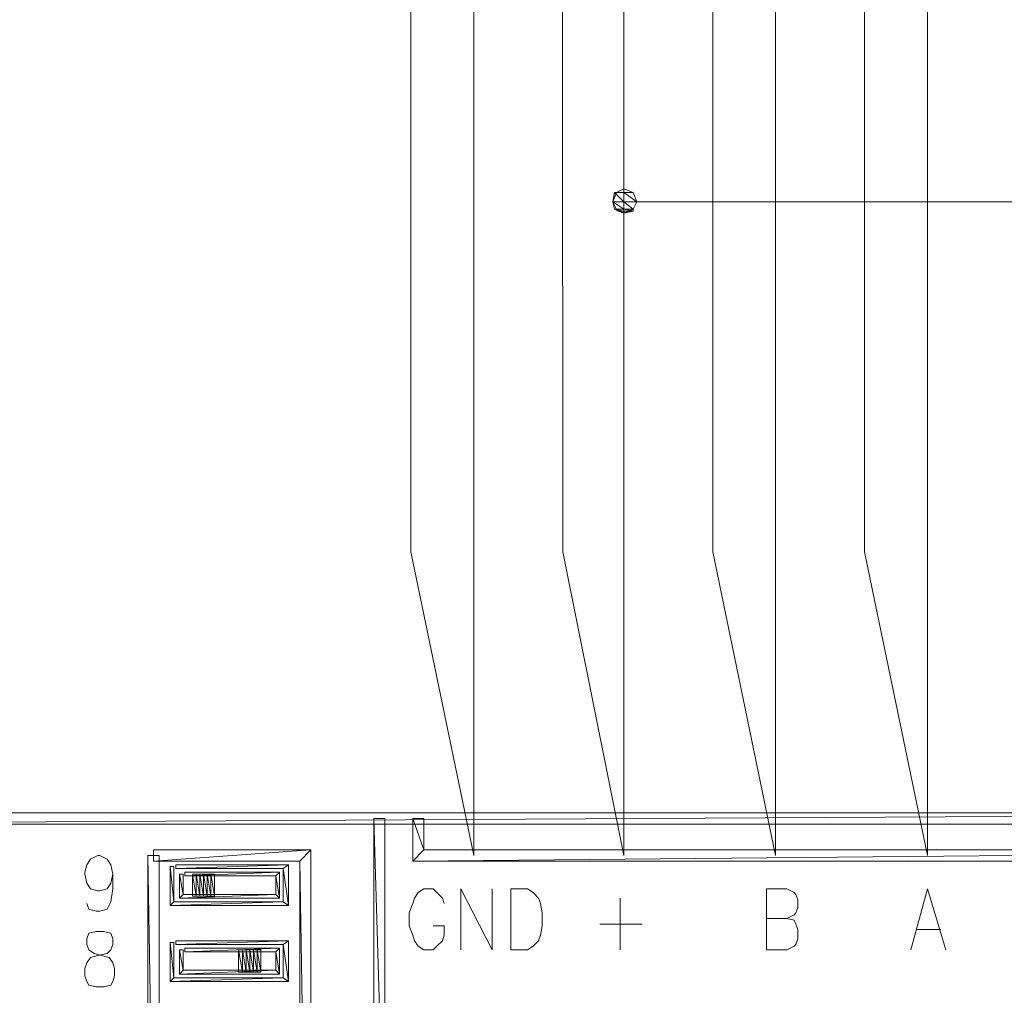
# Model space of a CAD drawing. Header units: millimetres. Extents: x 22250 to 51280, y -5012 to 7692.
# Tile 165 of 183: x 50683 to 50720, y 2811 to 2847. Entities that reach past the tile are written whole.
import ezdxf

# ---------------------------------------------------------------- set-up
doc = ezdxf.new("R2010")
doc.units = ezdxf.units.MM
doc.layers.add('Warstwa 1', color=253, linetype='Continuous', lineweight=5)

msp = doc.modelspace()

# ---------------------------------------------------------------- linework, layer by layer
at = {"layer": 'Warstwa 1', "color": 5, "lineweight": 9}
for points in [[(50714.648, 2827.692), (50714.648, 2827.692), (50714.648, 2958.499), (50714.648, 2958.499)], [(50716.986, 2816.413), (50716.986, 2816.413), (50716.986, 2958.155), (50716.986, 2958.155)], [(50716.986, 2816.413), (50716.986, 2816.413), (50714.648, 2827.692), (50714.648, 2827.692)]]:
    msp.add_open_spline(points, degree=3, dxfattribs=at)
at = {"layer": 'Warstwa 1', "lineweight": 9}
for points in [[(50709.008, 2827.692), (50709.008, 2827.692), (50709.008, 2952.24), (50709.008, 2952.24)], [(50711.347, 2816.413), (50711.347, 2816.413), (50711.347, 2951.896), (50711.347, 2951.896)], [(50700.137, 2816.413), (50700.137, 2816.413), (50700.137, 2939.517), (50700.137, 2939.517)], [(50700.137, 2816.413), (50700.137, 2816.413), (50697.798, 2827.692), (50697.798, 2827.692)], [(50711.347, 2816.413), (50711.347, 2816.413), (50709.008, 2827.692), (50709.008, 2827.692)], [(50705.57, 2814.831), (50705.57, 2814.831), (50705.57, 2812.906), (50705.57, 2812.906)], [(50704.813, 2813.869), (50704.813, 2813.869), (50706.395, 2813.869), (50706.395, 2813.869)], [(50716.573, 2813.662), (50716.573, 2813.662), (50717.467, 2813.662), (50717.467, 2813.662)]]:
    msp.add_open_spline(points, degree=3, dxfattribs=at)
at = {"layer": 'Warstwa 1', "color": 1, "lineweight": 9}
for points, knots in [([(50679.367, 2946.257), (50679.367, 2946.257), (50703.369, 2946.257), (50703.369, 2946.257), (50703.369, 2946.257), (50703.369, 2946.257), (50703.438, 2827.692), (50703.438, 2827.692)], [0, 0, 0, 0, 0.5, 0.5, 0.5, 0.5, 1, 1, 1, 1]), ([(50706.189, 2840.69), (50706.189, 2840.69), (50706.051, 2841.034), (50706.051, 2841.034), (50706.051, 2841.034), (50706.051, 2841.034), (50705.707, 2841.171), (50705.707, 2841.171), (50705.707, 2841.171), (50705.707, 2841.171), (50705.432, 2841.034), (50705.432, 2841.034), (50705.432, 2841.034), (50705.432, 2841.034), (50705.295, 2840.69), (50705.295, 2840.69), (50705.295, 2840.69), (50705.295, 2840.69), (50705.432, 2840.415), (50705.432, 2840.415), (50705.432, 2840.415), (50705.432, 2840.415), (50705.707, 2840.277), (50705.707, 2840.277), (50705.707, 2840.277), (50705.707, 2840.277), (50706.051, 2840.415), (50706.051, 2840.415), (50706.051, 2840.415), (50706.051, 2840.415), (50706.189, 2840.69), (50706.189, 2840.69)], [0, 0, 0, 0, 0.125, 0.125, 0.125, 0.125, 0.25, 0.25, 0.25, 0.25, 0.375, 0.375, 0.375, 0.375, 0.5, 0.5, 0.5, 0.5, 0.625, 0.625, 0.625, 0.625, 0.75, 0.75, 0.75, 0.75, 0.875, 0.875, 0.875, 0.875, 1, 1, 1, 1])]:
    msp.add_open_spline(points, degree=3, knots=knots, dxfattribs=at)
for points in [[(50705.707, 2816.413), (50705.707, 2816.413), (50705.707, 2945.982), (50705.707, 2945.982)], [(50705.707, 2840.69), (50705.707, 2840.69), (50830.668, 2840.69), (50830.668, 2840.69)], [(50705.707, 2816.413), (50705.707, 2816.413), (50703.438, 2827.692), (50703.438, 2827.692)]]:
    msp.add_open_spline(points, degree=3, dxfattribs=at)
at = {"layer": 'Warstwa 1', "lineweight": 9}
for points, knots in [([(50697.798, 2827.692), (50697.798, 2827.692), (50697.798, 2939.861), (50697.798, 2939.861), (50697.798, 2939.861), (50697.798, 2939.861), (50673.659, 2939.861), (50673.659, 2939.861)], [0, 0, 0, 0, 0.5, 0.5, 0.5, 0.5, 1, 1, 1, 1]), ([(50686.726, 2815.725), (50686.726, 2815.725), (50686.657, 2815.381), (50686.657, 2815.381), (50686.657, 2815.381), (50686.657, 2815.381), (50686.519, 2815.175), (50686.519, 2815.175), (50686.519, 2815.175), (50686.519, 2815.175), (50686.244, 2815.106), (50686.244, 2815.106), (50686.244, 2815.106), (50686.244, 2815.106), (50686.176, 2815.106), (50686.176, 2815.106), (50686.176, 2815.106), (50686.176, 2815.106), (50685.9, 2815.175), (50685.9, 2815.175), (50685.9, 2815.175), (50685.9, 2815.175), (50685.763, 2815.381), (50685.763, 2815.381), (50685.763, 2815.381), (50685.763, 2815.381), (50685.694, 2815.725), (50685.694, 2815.725), (50685.694, 2815.725), (50685.694, 2815.725), (50685.694, 2815.794), (50685.694, 2815.794), (50685.694, 2815.794), (50685.694, 2815.794), (50685.763, 2816.069), (50685.763, 2816.069), (50685.763, 2816.069), (50685.763, 2816.069), (50685.9, 2816.275), (50685.9, 2816.275), (50685.9, 2816.275), (50685.9, 2816.275), (50686.176, 2816.413), (50686.176, 2816.413), (50686.176, 2816.413), (50686.176, 2816.413), (50686.244, 2816.413), (50686.244, 2816.413), (50686.244, 2816.413), (50686.244, 2816.413), (50686.519, 2816.275), (50686.519, 2816.275), (50686.519, 2816.275), (50686.519, 2816.275), (50686.657, 2816.069), (50686.657, 2816.069), (50686.657, 2816.069), (50686.657, 2816.069), (50686.726, 2815.725), (50686.726, 2815.725), (50686.726, 2815.725), (50686.726, 2815.725), (50686.726, 2815.175), (50686.726, 2815.175), (50686.726, 2815.175), (50686.726, 2815.175), (50686.657, 2814.694), (50686.657, 2814.694), (50686.657, 2814.694), (50686.657, 2814.694), (50686.519, 2814.419), (50686.519, 2814.419), (50686.519, 2814.419), (50686.519, 2814.419), (50686.244, 2814.35), (50686.244, 2814.35), (50686.244, 2814.35), (50686.244, 2814.35), (50686.107, 2814.35), (50686.107, 2814.35), (50686.107, 2814.35), (50686.107, 2814.35), (50685.832, 2814.419), (50685.832, 2814.419), (50685.832, 2814.419), (50685.832, 2814.419), (50685.763, 2814.625), (50685.763, 2814.625)], [0, 0, 0, 0, 0.045455, 0.045455, 0.045455, 0.045455, 0.090909, 0.090909, 0.090909, 0.090909, 0.136364, 0.136364, 0.136364, 0.136364, 0.181818, 0.181818, 0.181818, 0.181818, 0.227273, 0.227273, 0.227273, 0.227273, 0.272727, 0.272727, 0.272727, 0.272727, 0.318182, 0.318182, 0.318182, 0.318182, 0.363636, 0.363636, 0.363636, 0.363636, 0.409091, 0.409091, 0.409091, 0.409091, 0.454545, 0.454545, 0.454545, 0.454545, 0.5, 0.5, 0.5, 0.5, 0.545455, 0.545455, 0.545455, 0.545455, 0.590909, 0.590909, 0.590909, 0.590909, 0.636364, 0.636364, 0.636364, 0.636364, 0.681818, 0.681818, 0.681818, 0.681818, 0.727273, 0.727273, 0.727273, 0.727273, 0.772727, 0.772727, 0.772727, 0.772727, 0.818182, 0.818182, 0.818182, 0.818182, 0.863636, 0.863636, 0.863636, 0.863636, 0.909091, 0.909091, 0.909091, 0.909091, 0.954545, 0.954545, 0.954545, 0.954545, 1, 1, 1, 1]), ([(50699.036, 2814.625), (50699.036, 2814.625), (50698.968, 2814.831), (50698.968, 2814.831), (50698.968, 2814.831), (50698.968, 2814.831), (50698.761, 2815.038), (50698.761, 2815.038), (50698.761, 2815.038), (50698.761, 2815.038), (50698.624, 2815.175), (50698.624, 2815.175), (50698.624, 2815.175), (50698.624, 2815.175), (50698.28, 2815.175), (50698.28, 2815.175), (50698.28, 2815.175), (50698.28, 2815.175), (50698.073, 2815.038), (50698.073, 2815.038), (50698.073, 2815.038), (50698.073, 2815.038), (50697.936, 2814.831), (50697.936, 2814.831), (50697.936, 2814.831), (50697.936, 2814.831), (50697.867, 2814.625), (50697.867, 2814.625), (50697.867, 2814.625), (50697.867, 2814.625), (50697.73, 2814.281), (50697.73, 2814.281), (50697.73, 2814.281), (50697.73, 2814.281), (50697.73, 2813.8), (50697.73, 2813.8), (50697.73, 2813.8), (50697.73, 2813.8), (50697.867, 2813.456), (50697.867, 2813.456), (50697.867, 2813.456), (50697.867, 2813.456), (50697.936, 2813.25), (50697.936, 2813.25), (50697.936, 2813.25), (50697.936, 2813.25), (50698.073, 2813.043), (50698.073, 2813.043), (50698.073, 2813.043), (50698.073, 2813.043), (50698.28, 2812.906), (50698.28, 2812.906), (50698.28, 2812.906), (50698.28, 2812.906), (50698.624, 2812.906), (50698.624, 2812.906), (50698.624, 2812.906), (50698.624, 2812.906), (50698.761, 2813.043), (50698.761, 2813.043), (50698.761, 2813.043), (50698.761, 2813.043), (50698.968, 2813.25), (50698.968, 2813.25), (50698.968, 2813.25), (50698.968, 2813.25), (50699.036, 2813.456), (50699.036, 2813.456), (50699.036, 2813.456), (50699.036, 2813.456), (50699.036, 2813.8), (50699.036, 2813.8), (50699.036, 2813.8), (50699.036, 2813.8), (50698.624, 2813.8), (50698.624, 2813.8)], [0, 0, 0, 0, 0.052632, 0.052632, 0.052632, 0.052632, 0.105263, 0.105263, 0.105263, 0.105263, 0.157895, 0.157895, 0.157895, 0.157895, 0.210526, 0.210526, 0.210526, 0.210526, 0.263158, 0.263158, 0.263158, 0.263158, 0.315789, 0.315789, 0.315789, 0.315789, 0.368421, 0.368421, 0.368421, 0.368421, 0.421053, 0.421053, 0.421053, 0.421053, 0.473684, 0.473684, 0.473684, 0.473684, 0.526316, 0.526316, 0.526316, 0.526316, 0.578947, 0.578947, 0.578947, 0.578947, 0.631579, 0.631579, 0.631579, 0.631579, 0.684211, 0.684211, 0.684211, 0.684211, 0.736842, 0.736842, 0.736842, 0.736842, 0.789474, 0.789474, 0.789474, 0.789474, 0.842105, 0.842105, 0.842105, 0.842105, 0.894737, 0.894737, 0.894737, 0.894737, 0.947368, 0.947368, 0.947368, 0.947368, 1, 1, 1, 1]), ([(50699.655, 2812.906), (50699.655, 2812.906), (50699.655, 2815.175), (50699.655, 2815.175), (50699.655, 2815.175), (50699.655, 2815.175), (50700.824, 2812.906), (50700.824, 2812.906), (50700.824, 2812.906), (50700.824, 2812.906), (50700.824, 2815.175), (50700.824, 2815.175)], [0, 0, 0, 0, 0.333333, 0.333333, 0.333333, 0.333333, 0.666667, 0.666667, 0.666667, 0.666667, 1, 1, 1, 1]), ([(50701.512, 2812.906), (50701.512, 2812.906), (50701.512, 2815.175), (50701.512, 2815.175), (50701.512, 2815.175), (50701.512, 2815.175), (50702.131, 2815.175), (50702.131, 2815.175), (50702.131, 2815.175), (50702.131, 2815.175), (50702.337, 2815.038), (50702.337, 2815.038), (50702.337, 2815.038), (50702.337, 2815.038), (50702.544, 2814.831), (50702.544, 2814.831), (50702.544, 2814.831), (50702.544, 2814.831), (50702.612, 2814.625), (50702.612, 2814.625), (50702.612, 2814.625), (50702.612, 2814.625), (50702.681, 2814.281), (50702.681, 2814.281), (50702.681, 2814.281), (50702.681, 2814.281), (50702.681, 2813.8), (50702.681, 2813.8), (50702.681, 2813.8), (50702.681, 2813.8), (50702.612, 2813.456), (50702.612, 2813.456), (50702.612, 2813.456), (50702.612, 2813.456), (50702.544, 2813.25), (50702.544, 2813.25), (50702.544, 2813.25), (50702.544, 2813.25), (50702.337, 2813.043), (50702.337, 2813.043), (50702.337, 2813.043), (50702.337, 2813.043), (50702.131, 2812.906), (50702.131, 2812.906), (50702.131, 2812.906), (50702.131, 2812.906), (50701.512, 2812.906), (50701.512, 2812.906)], [0, 0, 0, 0, 0.083333, 0.083333, 0.083333, 0.083333, 0.166667, 0.166667, 0.166667, 0.166667, 0.25, 0.25, 0.25, 0.25, 0.333333, 0.333333, 0.333333, 0.333333, 0.416667, 0.416667, 0.416667, 0.416667, 0.5, 0.5, 0.5, 0.5, 0.583333, 0.583333, 0.583333, 0.583333, 0.666667, 0.666667, 0.666667, 0.666667, 0.75, 0.75, 0.75, 0.75, 0.833333, 0.833333, 0.833333, 0.833333, 0.916667, 0.916667, 0.916667, 0.916667, 1, 1, 1, 1]), ([(50711.003, 2812.906), (50711.003, 2812.906), (50711.003, 2815.175), (50711.003, 2815.175), (50711.003, 2815.175), (50711.003, 2815.175), (50711.759, 2815.175), (50711.759, 2815.175), (50711.759, 2815.175), (50711.759, 2815.175), (50712.034, 2815.038), (50712.034, 2815.038), (50712.034, 2815.038), (50712.034, 2815.038), (50712.103, 2814.969), (50712.103, 2814.969), (50712.103, 2814.969), (50712.103, 2814.969), (50712.172, 2814.763), (50712.172, 2814.763), (50712.172, 2814.763), (50712.172, 2814.763), (50712.172, 2814.487), (50712.172, 2814.487), (50712.172, 2814.487), (50712.172, 2814.487), (50712.103, 2814.281), (50712.103, 2814.281), (50712.103, 2814.281), (50712.103, 2814.281), (50712.034, 2814.212), (50712.034, 2814.212), (50712.034, 2814.212), (50712.034, 2814.212), (50711.759, 2814.075), (50711.759, 2814.075), (50711.759, 2814.075), (50711.759, 2814.075), (50711.003, 2814.075), (50711.003, 2814.075)], [0, 0, 0, 0, 0.1, 0.1, 0.1, 0.1, 0.2, 0.2, 0.2, 0.2, 0.3, 0.3, 0.3, 0.3, 0.4, 0.4, 0.4, 0.4, 0.5, 0.5, 0.5, 0.5, 0.6, 0.6, 0.6, 0.6, 0.7, 0.7, 0.7, 0.7, 0.8, 0.8, 0.8, 0.8, 0.9, 0.9, 0.9, 0.9, 1, 1, 1, 1]), ([(50716.367, 2812.906), (50716.367, 2812.906), (50716.986, 2815.175), (50716.986, 2815.175), (50716.986, 2815.175), (50716.986, 2815.175), (50717.674, 2812.906), (50717.674, 2812.906)], [0, 0, 0, 0, 0.5, 0.5, 0.5, 0.5, 1, 1, 1, 1]), ([(50711.759, 2814.075), (50711.759, 2814.075), (50712.034, 2814.006), (50712.034, 2814.006), (50712.034, 2814.006), (50712.034, 2814.006), (50712.103, 2813.869), (50712.103, 2813.869), (50712.103, 2813.869), (50712.103, 2813.869), (50712.172, 2813.662), (50712.172, 2813.662), (50712.172, 2813.662), (50712.172, 2813.662), (50712.172, 2813.318), (50712.172, 2813.318), (50712.172, 2813.318), (50712.172, 2813.318), (50712.103, 2813.112), (50712.103, 2813.112), (50712.103, 2813.112), (50712.103, 2813.112), (50712.034, 2813.043), (50712.034, 2813.043), (50712.034, 2813.043), (50712.034, 2813.043), (50711.759, 2812.906), (50711.759, 2812.906), (50711.759, 2812.906), (50711.759, 2812.906), (50711.003, 2812.906), (50711.003, 2812.906)], [0, 0, 0, 0, 0.125, 0.125, 0.125, 0.125, 0.25, 0.25, 0.25, 0.25, 0.375, 0.375, 0.375, 0.375, 0.5, 0.5, 0.5, 0.5, 0.625, 0.625, 0.625, 0.625, 0.75, 0.75, 0.75, 0.75, 0.875, 0.875, 0.875, 0.875, 1, 1, 1, 1]), ([(50686.107, 2813.593), (50686.107, 2813.593), (50685.832, 2813.525), (50685.832, 2813.525), (50685.832, 2813.525), (50685.832, 2813.525), (50685.763, 2813.318), (50685.763, 2813.318), (50685.763, 2813.318), (50685.763, 2813.318), (50685.763, 2813.112), (50685.763, 2813.112), (50685.763, 2813.112), (50685.763, 2813.112), (50685.832, 2812.906), (50685.832, 2812.906), (50685.832, 2812.906), (50685.832, 2812.906), (50686.038, 2812.768), (50686.038, 2812.768), (50686.038, 2812.768), (50686.038, 2812.768), (50686.313, 2812.699), (50686.313, 2812.699), (50686.313, 2812.699), (50686.313, 2812.699), (50686.588, 2812.631), (50686.588, 2812.631), (50686.588, 2812.631), (50686.588, 2812.631), (50686.726, 2812.424), (50686.726, 2812.424), (50686.726, 2812.424), (50686.726, 2812.424), (50686.795, 2812.218), (50686.795, 2812.218), (50686.795, 2812.218), (50686.795, 2812.218), (50686.795, 2811.943), (50686.795, 2811.943), (50686.795, 2811.943), (50686.795, 2811.943), (50686.726, 2811.736), (50686.726, 2811.736), (50686.726, 2811.736), (50686.726, 2811.736), (50686.657, 2811.599), (50686.657, 2811.599), (50686.657, 2811.599), (50686.657, 2811.599), (50686.382, 2811.53), (50686.382, 2811.53), (50686.382, 2811.53), (50686.382, 2811.53), (50686.107, 2811.53), (50686.107, 2811.53), (50686.107, 2811.53), (50686.107, 2811.53), (50685.832, 2811.599), (50685.832, 2811.599), (50685.832, 2811.599), (50685.832, 2811.599), (50685.763, 2811.736), (50685.763, 2811.736), (50685.763, 2811.736), (50685.763, 2811.736), (50685.694, 2811.943), (50685.694, 2811.943), (50685.694, 2811.943), (50685.694, 2811.943), (50685.694, 2812.218), (50685.694, 2812.218), (50685.694, 2812.218), (50685.694, 2812.218), (50685.763, 2812.424), (50685.763, 2812.424), (50685.763, 2812.424), (50685.763, 2812.424), (50685.9, 2812.631), (50685.9, 2812.631), (50685.9, 2812.631), (50685.9, 2812.631), (50686.176, 2812.699), (50686.176, 2812.699), (50686.176, 2812.699), (50686.176, 2812.699), (50686.519, 2812.768), (50686.519, 2812.768), (50686.519, 2812.768), (50686.519, 2812.768), (50686.657, 2812.906), (50686.657, 2812.906), (50686.657, 2812.906), (50686.657, 2812.906), (50686.726, 2813.112), (50686.726, 2813.112), (50686.726, 2813.112), (50686.726, 2813.112), (50686.726, 2813.318), (50686.726, 2813.318), (50686.726, 2813.318), (50686.726, 2813.318), (50686.657, 2813.525), (50686.657, 2813.525), (50686.657, 2813.525), (50686.657, 2813.525), (50686.382, 2813.593), (50686.382, 2813.593), (50686.382, 2813.593), (50686.382, 2813.593), (50686.107, 2813.593), (50686.107, 2813.593)], [0, 0, 0, 0, 0.035714, 0.035714, 0.035714, 0.035714, 0.071429, 0.071429, 0.071429, 0.071429, 0.107143, 0.107143, 0.107143, 0.107143, 0.142857, 0.142857, 0.142857, 0.142857, 0.178571, 0.178571, 0.178571, 0.178571, 0.214286, 0.214286, 0.214286, 0.214286, 0.25, 0.25, 0.25, 0.25, 0.285714, 0.285714, 0.285714, 0.285714, 0.321429, 0.321429, 0.321429, 0.321429, 0.357143, 0.357143, 0.357143, 0.357143, 0.392857, 0.392857, 0.392857, 0.392857, 0.428571, 0.428571, 0.428571, 0.428571, 0.464286, 0.464286, 0.464286, 0.464286, 0.5, 0.5, 0.5, 0.5, 0.535714, 0.535714, 0.535714, 0.535714, 0.571429, 0.571429, 0.571429, 0.571429, 0.607143, 0.607143, 0.607143, 0.607143, 0.642857, 0.642857, 0.642857, 0.642857, 0.678571, 0.678571, 0.678571, 0.678571, 0.714286, 0.714286, 0.714286, 0.714286, 0.75, 0.75, 0.75, 0.75, 0.785714, 0.785714, 0.785714, 0.785714, 0.821429, 0.821429, 0.821429, 0.821429, 0.857143, 0.857143, 0.857143, 0.857143, 0.892857, 0.892857, 0.892857, 0.892857, 0.928571, 0.928571, 0.928571, 0.928571, 0.964286, 0.964286, 0.964286, 0.964286, 1, 1, 1, 1])]:
    msp.add_open_spline(points, degree=3, knots=knots, dxfattribs=at)
at = {"layer": 'Warstwa 1', "color": 1}
for points, knots in [([(50705.363, 2841.034), (50705.363, 2841.034), (50705.295, 2840.69), (50705.295, 2840.69), (50705.295, 2840.69), (50705.295, 2840.69), (50705.707, 2840.69), (50705.707, 2840.69), (50705.707, 2840.69), (50705.707, 2840.69), (50705.363, 2841.034), (50705.363, 2841.034)], [0, 0, 0, 0, 0.333333, 0.333333, 0.333333, 0.333333, 0.666667, 0.666667, 0.666667, 0.666667, 1, 1, 1, 1]), ([(50705.432, 2841.034), (50705.432, 2841.034), (50705.363, 2841.034), (50705.363, 2841.034), (50705.363, 2841.034), (50705.363, 2841.034), (50705.707, 2841.034), (50705.707, 2841.034), (50705.707, 2841.034), (50705.707, 2841.034), (50705.432, 2841.034), (50705.432, 2841.034)], [0, 0, 0, 0, 0.333333, 0.333333, 0.333333, 0.333333, 0.666667, 0.666667, 0.666667, 0.666667, 1, 1, 1, 1]), ([(50705.363, 2841.034), (50705.363, 2841.034), (50705.707, 2841.034), (50705.707, 2841.034), (50705.707, 2841.034), (50705.707, 2841.034), (50705.707, 2840.69), (50705.707, 2840.69), (50705.707, 2840.69), (50705.707, 2840.69), (50705.363, 2841.034), (50705.363, 2841.034)], [0, 0, 0, 0, 0.333333, 0.333333, 0.333333, 0.333333, 0.666667, 0.666667, 0.666667, 0.666667, 1, 1, 1, 1]), ([(50705.707, 2841.171), (50705.707, 2841.171), (50705.432, 2841.034), (50705.432, 2841.034), (50705.432, 2841.034), (50705.432, 2841.034), (50705.707, 2841.034), (50705.707, 2841.034), (50705.707, 2841.034), (50705.707, 2841.034), (50705.707, 2841.171), (50705.707, 2841.171)], [0, 0, 0, 0, 0.333333, 0.333333, 0.333333, 0.333333, 0.666667, 0.666667, 0.666667, 0.666667, 1, 1, 1, 1]), ([(50705.432, 2841.034), (50705.432, 2841.034), (50705.707, 2841.034), (50705.707, 2841.034), (50705.707, 2841.034), (50705.707, 2841.034), (50705.432, 2841.034), (50705.432, 2841.034)], [0, 0, 0, 0, 0.5, 0.5, 0.5, 0.5, 1, 1, 1, 1]), ([(50705.707, 2841.171), (50705.707, 2841.171), (50705.707, 2841.034), (50705.707, 2841.034), (50705.707, 2841.034), (50705.707, 2841.034), (50706.051, 2841.034), (50706.051, 2841.034), (50706.051, 2841.034), (50706.051, 2841.034), (50705.707, 2841.171), (50705.707, 2841.171)], [0, 0, 0, 0, 0.333333, 0.333333, 0.333333, 0.333333, 0.666667, 0.666667, 0.666667, 0.666667, 1, 1, 1, 1]), ([(50705.707, 2841.034), (50705.707, 2841.034), (50706.051, 2841.034), (50706.051, 2841.034), (50706.051, 2841.034), (50706.051, 2841.034), (50705.707, 2841.034), (50705.707, 2841.034)], [0, 0, 0, 0, 0.5, 0.5, 0.5, 0.5, 1, 1, 1, 1]), ([(50705.707, 2841.034), (50705.707, 2841.034), (50706.051, 2841.034), (50706.051, 2841.034), (50706.051, 2841.034), (50706.051, 2841.034), (50705.707, 2841.034), (50705.707, 2841.034)], [0, 0, 0, 0, 0.5, 0.5, 0.5, 0.5, 1, 1, 1, 1]), ([(50705.707, 2841.034), (50705.707, 2841.034), (50705.707, 2840.69), (50705.707, 2840.69), (50705.707, 2840.69), (50705.707, 2840.69), (50706.189, 2840.69), (50706.189, 2840.69), (50706.189, 2840.69), (50706.189, 2840.69), (50705.707, 2841.034), (50705.707, 2841.034)], [0, 0, 0, 0, 0.333333, 0.333333, 0.333333, 0.333333, 0.666667, 0.666667, 0.666667, 0.666667, 1, 1, 1, 1]), ([(50705.707, 2841.034), (50705.707, 2841.034), (50706.051, 2841.034), (50706.051, 2841.034), (50706.051, 2841.034), (50706.051, 2841.034), (50706.189, 2840.69), (50706.189, 2840.69), (50706.189, 2840.69), (50706.189, 2840.69), (50705.707, 2841.034), (50705.707, 2841.034)], [0, 0, 0, 0, 0.333333, 0.333333, 0.333333, 0.333333, 0.666667, 0.666667, 0.666667, 0.666667, 1, 1, 1, 1]), ([(50705.295, 2840.69), (50705.295, 2840.69), (50705.707, 2840.69), (50705.707, 2840.69), (50705.707, 2840.69), (50705.707, 2840.69), (50705.295, 2840.69), (50705.295, 2840.69)], [0, 0, 0, 0, 0.5, 0.5, 0.5, 0.5, 1, 1, 1, 1]), ([(50705.295, 2840.69), (50705.295, 2840.69), (50705.707, 2840.69), (50705.707, 2840.69), (50705.707, 2840.69), (50705.707, 2840.69), (50705.295, 2840.69), (50705.295, 2840.69)], [0, 0, 0, 0, 0.5, 0.5, 0.5, 0.5, 1, 1, 1, 1]), ([(50705.295, 2840.69), (50705.295, 2840.69), (50705.707, 2840.69), (50705.707, 2840.69), (50705.707, 2840.69), (50705.707, 2840.69), (50705.295, 2840.69), (50705.295, 2840.69)], [0, 0, 0, 0, 0.5, 0.5, 0.5, 0.5, 1, 1, 1, 1]), ([(50705.295, 2840.69), (50705.295, 2840.69), (50705.707, 2840.69), (50705.707, 2840.69), (50705.707, 2840.69), (50705.707, 2840.69), (50705.295, 2840.69), (50705.295, 2840.69)], [0, 0, 0, 0, 0.5, 0.5, 0.5, 0.5, 1, 1, 1, 1]), ([(50705.295, 2840.69), (50705.295, 2840.69), (50705.363, 2840.415), (50705.363, 2840.415), (50705.363, 2840.415), (50705.363, 2840.415), (50705.707, 2840.415), (50705.707, 2840.415), (50705.707, 2840.415), (50705.707, 2840.415), (50705.295, 2840.69), (50705.295, 2840.69)], [0, 0, 0, 0, 0.333333, 0.333333, 0.333333, 0.333333, 0.666667, 0.666667, 0.666667, 0.666667, 1, 1, 1, 1]), ([(50705.295, 2840.69), (50705.295, 2840.69), (50705.707, 2840.69), (50705.707, 2840.69), (50705.707, 2840.69), (50705.707, 2840.69), (50705.707, 2840.415), (50705.707, 2840.415), (50705.707, 2840.415), (50705.707, 2840.415), (50705.295, 2840.69), (50705.295, 2840.69)], [0, 0, 0, 0, 0.333333, 0.333333, 0.333333, 0.333333, 0.666667, 0.666667, 0.666667, 0.666667, 1, 1, 1, 1]), ([(50705.707, 2840.69), (50705.707, 2840.69), (50706.189, 2840.69), (50706.189, 2840.69), (50706.189, 2840.69), (50706.189, 2840.69), (50705.707, 2840.69), (50705.707, 2840.69)], [0, 0, 0, 0, 0.5, 0.5, 0.5, 0.5, 1, 1, 1, 1]), ([(50705.707, 2840.69), (50705.707, 2840.69), (50706.189, 2840.69), (50706.189, 2840.69), (50706.189, 2840.69), (50706.189, 2840.69), (50705.707, 2840.69), (50705.707, 2840.69)], [0, 0, 0, 0, 0.5, 0.5, 0.5, 0.5, 1, 1, 1, 1]), ([(50705.707, 2840.69), (50705.707, 2840.69), (50706.189, 2840.69), (50706.189, 2840.69), (50706.189, 2840.69), (50706.189, 2840.69), (50705.707, 2840.69), (50705.707, 2840.69)], [0, 0, 0, 0, 0.5, 0.5, 0.5, 0.5, 1, 1, 1, 1]), ([(50705.707, 2840.69), (50705.707, 2840.69), (50706.189, 2840.69), (50706.189, 2840.69), (50706.189, 2840.69), (50706.189, 2840.69), (50705.707, 2840.69), (50705.707, 2840.69)], [0, 0, 0, 0, 0.5, 0.5, 0.5, 0.5, 1, 1, 1, 1]), ([(50705.707, 2840.69), (50705.707, 2840.69), (50706.189, 2840.69), (50706.189, 2840.69), (50706.189, 2840.69), (50706.189, 2840.69), (50705.707, 2840.69), (50705.707, 2840.69)], [0, 0, 0, 0, 0.5, 0.5, 0.5, 0.5, 1, 1, 1, 1]), ([(50705.707, 2840.69), (50705.707, 2840.69), (50706.189, 2840.69), (50706.189, 2840.69), (50706.189, 2840.69), (50706.189, 2840.69), (50705.707, 2840.69), (50705.707, 2840.69)], [0, 0, 0, 0, 0.5, 0.5, 0.5, 0.5, 1, 1, 1, 1]), ([(50705.707, 2840.69), (50705.707, 2840.69), (50705.707, 2840.415), (50705.707, 2840.415), (50705.707, 2840.415), (50705.707, 2840.415), (50706.051, 2840.415), (50706.051, 2840.415), (50706.051, 2840.415), (50706.051, 2840.415), (50705.707, 2840.69), (50705.707, 2840.69)], [0, 0, 0, 0, 0.333333, 0.333333, 0.333333, 0.333333, 0.666667, 0.666667, 0.666667, 0.666667, 1, 1, 1, 1]), ([(50705.707, 2840.69), (50705.707, 2840.69), (50706.189, 2840.69), (50706.189, 2840.69), (50706.189, 2840.69), (50706.189, 2840.69), (50706.051, 2840.415), (50706.051, 2840.415), (50706.051, 2840.415), (50706.051, 2840.415), (50705.707, 2840.69), (50705.707, 2840.69)], [0, 0, 0, 0, 0.333333, 0.333333, 0.333333, 0.333333, 0.666667, 0.666667, 0.666667, 0.666667, 1, 1, 1, 1]), ([(50705.363, 2840.415), (50705.363, 2840.415), (50705.501, 2840.346), (50705.501, 2840.346), (50705.501, 2840.346), (50705.501, 2840.346), (50705.707, 2840.346), (50705.707, 2840.346), (50705.707, 2840.346), (50705.707, 2840.346), (50705.363, 2840.415), (50705.363, 2840.415)], [0, 0, 0, 0, 0.333333, 0.333333, 0.333333, 0.333333, 0.666667, 0.666667, 0.666667, 0.666667, 1, 1, 1, 1]), ([(50705.363, 2840.415), (50705.363, 2840.415), (50705.707, 2840.415), (50705.707, 2840.415), (50705.707, 2840.415), (50705.707, 2840.415), (50705.707, 2840.346), (50705.707, 2840.346), (50705.707, 2840.346), (50705.707, 2840.346), (50705.363, 2840.415), (50705.363, 2840.415)], [0, 0, 0, 0, 0.333333, 0.333333, 0.333333, 0.333333, 0.666667, 0.666667, 0.666667, 0.666667, 1, 1, 1, 1]), ([(50705.501, 2840.346), (50705.501, 2840.346), (50705.707, 2840.346), (50705.707, 2840.346), (50705.707, 2840.346), (50705.707, 2840.346), (50705.707, 2840.277), (50705.707, 2840.277), (50705.707, 2840.277), (50705.707, 2840.277), (50705.501, 2840.346), (50705.501, 2840.346)], [0, 0, 0, 0, 0.333333, 0.333333, 0.333333, 0.333333, 0.666667, 0.666667, 0.666667, 0.666667, 1, 1, 1, 1]), ([(50705.707, 2840.415), (50705.707, 2840.415), (50705.707, 2840.346), (50705.707, 2840.346), (50705.707, 2840.346), (50705.707, 2840.346), (50706.051, 2840.346), (50706.051, 2840.346), (50706.051, 2840.346), (50706.051, 2840.346), (50705.707, 2840.415), (50705.707, 2840.415)], [0, 0, 0, 0, 0.333333, 0.333333, 0.333333, 0.333333, 0.666667, 0.666667, 0.666667, 0.666667, 1, 1, 1, 1]), ([(50705.707, 2840.415), (50705.707, 2840.415), (50706.051, 2840.415), (50706.051, 2840.415), (50706.051, 2840.415), (50706.051, 2840.415), (50706.051, 2840.346), (50706.051, 2840.346), (50706.051, 2840.346), (50706.051, 2840.346), (50705.707, 2840.415), (50705.707, 2840.415)], [0, 0, 0, 0, 0.333333, 0.333333, 0.333333, 0.333333, 0.666667, 0.666667, 0.666667, 0.666667, 1, 1, 1, 1]), ([(50705.707, 2840.346), (50705.707, 2840.346), (50706.051, 2840.346), (50706.051, 2840.346), (50706.051, 2840.346), (50706.051, 2840.346), (50705.707, 2840.277), (50705.707, 2840.277), (50705.707, 2840.277), (50705.707, 2840.277), (50705.707, 2840.346), (50705.707, 2840.346)], [0, 0, 0, 0, 0.333333, 0.333333, 0.333333, 0.333333, 0.666667, 0.666667, 0.666667, 0.666667, 1, 1, 1, 1])]:
    msp.add_open_spline(points, degree=3, knots=knots, dxfattribs=at)
at = {"layer": 'Warstwa 1'}
for points in [[(50744.152, 2817.582), (50744.152, 2817.582), (50744.358, 2817.995), (50744.358, 2817.995), (50744.358, 2817.995), (50744.358, 2817.995), (50668.638, 2817.582), (50668.638, 2817.582), (50668.638, 2817.582), (50668.638, 2817.582), (50744.152, 2817.582), (50744.152, 2817.582)], [(50744.358, 2817.995), (50744.358, 2817.995), (50668.638, 2817.582), (50668.638, 2817.582), (50668.638, 2817.582), (50668.638, 2817.582), (50668.638, 2817.995), (50668.638, 2817.995), (50668.638, 2817.995), (50668.638, 2817.995), (50744.358, 2817.995), (50744.358, 2817.995)], [(50696.423, 2803.621), (50696.423, 2803.621), (50696.835, 2804.034), (50696.835, 2804.034), (50696.835, 2804.034), (50696.835, 2804.034), (50696.423, 2817.789), (50696.423, 2817.789), (50696.423, 2817.789), (50696.423, 2817.789), (50696.423, 2803.621), (50696.423, 2803.621)], [(50696.835, 2804.034), (50696.835, 2804.034), (50696.423, 2817.789), (50696.423, 2817.789), (50696.423, 2817.789), (50696.423, 2817.789), (50696.835, 2817.789), (50696.835, 2817.789), (50696.835, 2817.789), (50696.835, 2817.789), (50696.835, 2804.034), (50696.835, 2804.034)], [(50698.28, 2817.789), (50698.28, 2817.789), (50697.867, 2817.789), (50697.867, 2817.789), (50697.867, 2817.789), (50697.867, 2817.789), (50698.28, 2816.619), (50698.28, 2816.619), (50698.28, 2816.619), (50698.28, 2816.619), (50698.28, 2817.789), (50698.28, 2817.789)], [(50697.867, 2817.789), (50697.867, 2817.789), (50698.28, 2816.619), (50698.28, 2816.619), (50698.28, 2816.619), (50698.28, 2816.619), (50697.867, 2816.207), (50697.867, 2816.207), (50697.867, 2816.207), (50697.867, 2816.207), (50697.867, 2817.789), (50697.867, 2817.789)], [(50688.033, 2791.036), (50688.033, 2791.036), (50688.445, 2791.448), (50688.445, 2791.448), (50688.445, 2791.448), (50688.445, 2791.448), (50688.033, 2816.413), (50688.033, 2816.413), (50688.033, 2816.413), (50688.033, 2816.413), (50688.033, 2791.036), (50688.033, 2791.036)], [(50688.445, 2791.448), (50688.445, 2791.448), (50688.033, 2816.413), (50688.033, 2816.413), (50688.033, 2816.413), (50688.033, 2816.413), (50688.445, 2816.413), (50688.445, 2816.413), (50688.445, 2816.413), (50688.445, 2816.413), (50688.445, 2791.448), (50688.445, 2791.448)], [(50688.239, 2816.619), (50688.239, 2816.619), (50688.239, 2816.207), (50688.239, 2816.207), (50688.239, 2816.207), (50688.239, 2816.207), (50694.085, 2816.619), (50694.085, 2816.619), (50694.085, 2816.619), (50694.085, 2816.619), (50688.239, 2816.619), (50688.239, 2816.619)], [(50688.239, 2816.207), (50688.239, 2816.207), (50694.085, 2816.619), (50694.085, 2816.619), (50694.085, 2816.619), (50694.085, 2816.619), (50693.672, 2816.207), (50693.672, 2816.207), (50693.672, 2816.207), (50693.672, 2816.207), (50688.239, 2816.207), (50688.239, 2816.207)], [(50694.085, 2816.619), (50694.085, 2816.619), (50693.672, 2816.207), (50693.672, 2816.207), (50693.672, 2816.207), (50693.672, 2816.207), (50694.085, 2791.036), (50694.085, 2791.036), (50694.085, 2791.036), (50694.085, 2791.036), (50694.085, 2816.619), (50694.085, 2816.619)], [(50698.28, 2816.619), (50698.28, 2816.619), (50697.867, 2816.207), (50697.867, 2816.207), (50697.867, 2816.207), (50697.867, 2816.207), (50742.57, 2816.619), (50742.57, 2816.619), (50742.57, 2816.619), (50742.57, 2816.619), (50698.28, 2816.619), (50698.28, 2816.619)], [(50697.867, 2816.207), (50697.867, 2816.207), (50742.57, 2816.619), (50742.57, 2816.619), (50742.57, 2816.619), (50742.57, 2816.619), (50742.982, 2816.207), (50742.982, 2816.207), (50742.982, 2816.207), (50742.982, 2816.207), (50697.867, 2816.207), (50697.867, 2816.207)], [(50688.995, 2816), (50688.995, 2816), (50688.858, 2816), (50688.858, 2816), (50688.858, 2816), (50688.858, 2816), (50688.995, 2814.694), (50688.995, 2814.694), (50688.995, 2814.694), (50688.995, 2814.694), (50688.995, 2816), (50688.995, 2816)], [(50688.858, 2816), (50688.858, 2816), (50688.995, 2814.694), (50688.995, 2814.694), (50688.995, 2814.694), (50688.995, 2814.694), (50688.858, 2814.556), (50688.858, 2814.556), (50688.858, 2814.556), (50688.858, 2814.556), (50688.858, 2816), (50688.858, 2816)], [(50693.053, 2815.932), (50693.053, 2815.932), (50693.259, 2816.069), (50693.259, 2816.069), (50693.259, 2816.069), (50693.259, 2816.069), (50689.064, 2815.932), (50689.064, 2815.932), (50689.064, 2815.932), (50689.064, 2815.932), (50693.053, 2815.932), (50693.053, 2815.932)], [(50693.259, 2816.069), (50693.259, 2816.069), (50689.064, 2815.932), (50689.064, 2815.932), (50689.064, 2815.932), (50689.064, 2815.932), (50689.064, 2816.069), (50689.064, 2816.069), (50689.064, 2816.069), (50689.064, 2816.069), (50693.259, 2816.069), (50693.259, 2816.069)], [(50693.259, 2814.556), (50693.259, 2814.556), (50693.053, 2815.932), (50693.053, 2815.932), (50693.053, 2815.932), (50693.053, 2815.932), (50693.259, 2816.069), (50693.259, 2816.069), (50693.259, 2816.069), (50693.259, 2816.069), (50693.259, 2814.556), (50693.259, 2814.556)], [(50693.672, 2816.207), (50693.672, 2816.207), (50694.085, 2791.036), (50694.085, 2791.036), (50694.085, 2791.036), (50694.085, 2791.036), (50693.672, 2791.448), (50693.672, 2791.448), (50693.672, 2791.448), (50693.672, 2791.448), (50693.672, 2816.207), (50693.672, 2816.207)], [(50689.339, 2815.725), (50689.339, 2815.725), (50689.202, 2815.725), (50689.202, 2815.725), (50689.202, 2815.725), (50689.202, 2815.725), (50689.339, 2814.969), (50689.339, 2814.969), (50689.339, 2814.969), (50689.339, 2814.969), (50689.339, 2815.725), (50689.339, 2815.725)], [(50689.202, 2815.725), (50689.202, 2815.725), (50689.339, 2814.969), (50689.339, 2814.969), (50689.339, 2814.969), (50689.339, 2814.969), (50689.202, 2814.831), (50689.202, 2814.831), (50689.202, 2814.831), (50689.202, 2814.831), (50689.202, 2815.725), (50689.202, 2815.725)], [(50692.778, 2815.657), (50692.778, 2815.657), (50692.915, 2815.794), (50692.915, 2815.794), (50692.915, 2815.794), (50692.915, 2815.794), (50689.408, 2815.657), (50689.408, 2815.657), (50689.408, 2815.657), (50689.408, 2815.657), (50692.778, 2815.657), (50692.778, 2815.657)], [(50692.915, 2815.794), (50692.915, 2815.794), (50689.408, 2815.657), (50689.408, 2815.657), (50689.408, 2815.657), (50689.408, 2815.657), (50689.408, 2815.794), (50689.408, 2815.794), (50689.408, 2815.794), (50689.408, 2815.794), (50692.915, 2815.794), (50692.915, 2815.794)], [(50689.821, 2815.725), (50689.821, 2815.725), (50689.683, 2815.725), (50689.683, 2815.725), (50689.683, 2815.725), (50689.683, 2815.725), (50689.821, 2814.9), (50689.821, 2814.9), (50689.821, 2814.9), (50689.821, 2814.9), (50689.821, 2815.725), (50689.821, 2815.725)], [(50689.683, 2815.725), (50689.683, 2815.725), (50689.821, 2814.9), (50689.821, 2814.9), (50689.821, 2814.9), (50689.821, 2814.9), (50689.683, 2814.9), (50689.683, 2814.9), (50689.683, 2814.9), (50689.683, 2814.9), (50689.683, 2815.725), (50689.683, 2815.725)], [(50689.958, 2815.725), (50689.958, 2815.725), (50689.821, 2815.725), (50689.821, 2815.725), (50689.821, 2815.725), (50689.821, 2815.725), (50689.958, 2814.9), (50689.958, 2814.9), (50689.958, 2814.9), (50689.958, 2814.9), (50689.958, 2815.725), (50689.958, 2815.725)], [(50689.821, 2815.725), (50689.821, 2815.725), (50689.958, 2814.9), (50689.958, 2814.9), (50689.958, 2814.9), (50689.958, 2814.9), (50689.821, 2814.9), (50689.821, 2814.9), (50689.821, 2814.9), (50689.821, 2814.9), (50689.821, 2815.725), (50689.821, 2815.725)], [(50690.096, 2815.725), (50690.096, 2815.725), (50689.958, 2815.725), (50689.958, 2815.725), (50689.958, 2815.725), (50689.958, 2815.725), (50690.096, 2814.9), (50690.096, 2814.9), (50690.096, 2814.9), (50690.096, 2814.9), (50690.096, 2815.725), (50690.096, 2815.725)], [(50689.958, 2815.725), (50689.958, 2815.725), (50690.096, 2814.9), (50690.096, 2814.9), (50690.096, 2814.9), (50690.096, 2814.9), (50689.958, 2814.9), (50689.958, 2814.9), (50689.958, 2814.9), (50689.958, 2814.9), (50689.958, 2815.725), (50689.958, 2815.725)], [(50690.233, 2815.725), (50690.233, 2815.725), (50690.096, 2815.725), (50690.096, 2815.725), (50690.096, 2815.725), (50690.096, 2815.725), (50690.233, 2814.9), (50690.233, 2814.9), (50690.233, 2814.9), (50690.233, 2814.9), (50690.233, 2815.725), (50690.233, 2815.725)], [(50690.096, 2815.725), (50690.096, 2815.725), (50690.233, 2814.9), (50690.233, 2814.9), (50690.233, 2814.9), (50690.233, 2814.9), (50690.096, 2814.9), (50690.096, 2814.9), (50690.096, 2814.9), (50690.096, 2814.9), (50690.096, 2815.725), (50690.096, 2815.725)], [(50690.371, 2815.725), (50690.371, 2815.725), (50690.233, 2815.725), (50690.233, 2815.725), (50690.233, 2815.725), (50690.233, 2815.725), (50690.371, 2814.9), (50690.371, 2814.9), (50690.371, 2814.9), (50690.371, 2814.9), (50690.371, 2815.725), (50690.371, 2815.725)], [(50690.233, 2815.725), (50690.233, 2815.725), (50690.371, 2814.9), (50690.371, 2814.9), (50690.371, 2814.9), (50690.371, 2814.9), (50690.233, 2814.9), (50690.233, 2814.9), (50690.233, 2814.9), (50690.233, 2814.9), (50690.233, 2815.725), (50690.233, 2815.725)], [(50690.508, 2815.725), (50690.508, 2815.725), (50690.371, 2815.725), (50690.371, 2815.725), (50690.371, 2815.725), (50690.371, 2815.725), (50690.508, 2814.9), (50690.508, 2814.9), (50690.508, 2814.9), (50690.508, 2814.9), (50690.508, 2815.725), (50690.508, 2815.725)], [(50690.371, 2815.725), (50690.371, 2815.725), (50690.508, 2814.9), (50690.508, 2814.9), (50690.508, 2814.9), (50690.508, 2814.9), (50690.371, 2814.9), (50690.371, 2814.9), (50690.371, 2814.9), (50690.371, 2814.9), (50690.371, 2815.725), (50690.371, 2815.725)], [(50692.915, 2814.831), (50692.915, 2814.831), (50692.778, 2815.657), (50692.778, 2815.657), (50692.778, 2815.657), (50692.778, 2815.657), (50692.915, 2815.794), (50692.915, 2815.794), (50692.915, 2815.794), (50692.915, 2815.794), (50692.915, 2814.831), (50692.915, 2814.831)], [(50692.778, 2814.969), (50692.778, 2814.969), (50692.915, 2814.831), (50692.915, 2814.831), (50692.915, 2814.831), (50692.915, 2814.831), (50692.778, 2815.657), (50692.778, 2815.657), (50692.778, 2815.657), (50692.778, 2815.657), (50692.778, 2814.969), (50692.778, 2814.969)], [(50693.053, 2814.694), (50693.053, 2814.694), (50693.259, 2814.556), (50693.259, 2814.556), (50693.259, 2814.556), (50693.259, 2814.556), (50693.053, 2815.932), (50693.053, 2815.932), (50693.053, 2815.932), (50693.053, 2815.932), (50693.053, 2814.694), (50693.053, 2814.694)], [(50689.339, 2814.969), (50689.339, 2814.969), (50689.202, 2814.831), (50689.202, 2814.831), (50689.202, 2814.831), (50689.202, 2814.831), (50692.778, 2814.969), (50692.778, 2814.969), (50692.778, 2814.969), (50692.778, 2814.969), (50689.339, 2814.969), (50689.339, 2814.969)], [(50689.202, 2814.831), (50689.202, 2814.831), (50692.778, 2814.969), (50692.778, 2814.969), (50692.778, 2814.969), (50692.778, 2814.969), (50692.915, 2814.831), (50692.915, 2814.831), (50692.915, 2814.831), (50692.915, 2814.831), (50689.202, 2814.831), (50689.202, 2814.831)], [(50688.995, 2814.694), (50688.995, 2814.694), (50688.858, 2814.556), (50688.858, 2814.556), (50688.858, 2814.556), (50688.858, 2814.556), (50693.053, 2814.694), (50693.053, 2814.694), (50693.053, 2814.694), (50693.053, 2814.694), (50688.995, 2814.694), (50688.995, 2814.694)], [(50688.858, 2814.556), (50688.858, 2814.556), (50693.053, 2814.694), (50693.053, 2814.694), (50693.053, 2814.694), (50693.053, 2814.694), (50693.259, 2814.556), (50693.259, 2814.556), (50693.259, 2814.556), (50693.259, 2814.556), (50688.858, 2814.556), (50688.858, 2814.556)], [(50688.995, 2813.181), (50688.995, 2813.181), (50688.858, 2813.181), (50688.858, 2813.181), (50688.858, 2813.181), (50688.858, 2813.181), (50688.995, 2811.874), (50688.995, 2811.874), (50688.995, 2811.874), (50688.995, 2811.874), (50688.995, 2813.181), (50688.995, 2813.181)], [(50688.858, 2813.181), (50688.858, 2813.181), (50688.995, 2811.874), (50688.995, 2811.874), (50688.995, 2811.874), (50688.995, 2811.874), (50688.858, 2811.736), (50688.858, 2811.736), (50688.858, 2811.736), (50688.858, 2811.736), (50688.858, 2813.181), (50688.858, 2813.181)], [(50693.053, 2813.112), (50693.053, 2813.112), (50693.259, 2813.25), (50693.259, 2813.25), (50693.259, 2813.25), (50693.259, 2813.25), (50689.064, 2813.112), (50689.064, 2813.112), (50689.064, 2813.112), (50689.064, 2813.112), (50693.053, 2813.112), (50693.053, 2813.112)], [(50693.259, 2813.25), (50693.259, 2813.25), (50689.064, 2813.112), (50689.064, 2813.112), (50689.064, 2813.112), (50689.064, 2813.112), (50689.064, 2813.25), (50689.064, 2813.25), (50689.064, 2813.25), (50689.064, 2813.25), (50693.259, 2813.25), (50693.259, 2813.25)], [(50693.259, 2811.736), (50693.259, 2811.736), (50693.053, 2813.112), (50693.053, 2813.112), (50693.053, 2813.112), (50693.053, 2813.112), (50693.259, 2813.25), (50693.259, 2813.25), (50693.259, 2813.25), (50693.259, 2813.25), (50693.259, 2811.736), (50693.259, 2811.736)], [(50693.053, 2811.874), (50693.053, 2811.874), (50693.259, 2811.736), (50693.259, 2811.736), (50693.259, 2811.736), (50693.259, 2811.736), (50693.053, 2813.112), (50693.053, 2813.112), (50693.053, 2813.112), (50693.053, 2813.112), (50693.053, 2811.874), (50693.053, 2811.874)], [(50689.339, 2812.906), (50689.339, 2812.906), (50689.202, 2812.906), (50689.202, 2812.906), (50689.202, 2812.906), (50689.202, 2812.906), (50689.339, 2812.149), (50689.339, 2812.149), (50689.339, 2812.149), (50689.339, 2812.149), (50689.339, 2812.906), (50689.339, 2812.906)], [(50689.202, 2812.906), (50689.202, 2812.906), (50689.339, 2812.149), (50689.339, 2812.149), (50689.339, 2812.149), (50689.339, 2812.149), (50689.202, 2812.012), (50689.202, 2812.012), (50689.202, 2812.012), (50689.202, 2812.012), (50689.202, 2812.906), (50689.202, 2812.906)], [(50692.778, 2812.837), (50692.778, 2812.837), (50692.915, 2812.974), (50692.915, 2812.974), (50692.915, 2812.974), (50692.915, 2812.974), (50689.408, 2812.837), (50689.408, 2812.837), (50689.408, 2812.837), (50689.408, 2812.837), (50692.778, 2812.837), (50692.778, 2812.837)], [(50692.915, 2812.974), (50692.915, 2812.974), (50689.408, 2812.837), (50689.408, 2812.837), (50689.408, 2812.837), (50689.408, 2812.837), (50689.408, 2812.974), (50689.408, 2812.974), (50689.408, 2812.974), (50689.408, 2812.974), (50692.915, 2812.974), (50692.915, 2812.974)], [(50691.54, 2812.906), (50691.54, 2812.906), (50691.402, 2812.906), (50691.402, 2812.906), (50691.402, 2812.906), (50691.402, 2812.906), (50691.54, 2812.08), (50691.54, 2812.08), (50691.54, 2812.08), (50691.54, 2812.08), (50691.54, 2812.906), (50691.54, 2812.906)], [(50691.402, 2812.906), (50691.402, 2812.906), (50691.54, 2812.08), (50691.54, 2812.08), (50691.54, 2812.08), (50691.54, 2812.08), (50691.402, 2812.08), (50691.402, 2812.08), (50691.402, 2812.08), (50691.402, 2812.08), (50691.402, 2812.906), (50691.402, 2812.906)], [(50691.677, 2812.906), (50691.677, 2812.906), (50691.54, 2812.906), (50691.54, 2812.906), (50691.54, 2812.906), (50691.54, 2812.906), (50691.677, 2812.08), (50691.677, 2812.08), (50691.677, 2812.08), (50691.677, 2812.08), (50691.677, 2812.906), (50691.677, 2812.906)], [(50691.54, 2812.906), (50691.54, 2812.906), (50691.677, 2812.08), (50691.677, 2812.08), (50691.677, 2812.08), (50691.677, 2812.08), (50691.54, 2812.08), (50691.54, 2812.08), (50691.54, 2812.08), (50691.54, 2812.08), (50691.54, 2812.906), (50691.54, 2812.906)], [(50691.815, 2812.906), (50691.815, 2812.906), (50691.677, 2812.906), (50691.677, 2812.906), (50691.677, 2812.906), (50691.677, 2812.906), (50691.815, 2812.08), (50691.815, 2812.08), (50691.815, 2812.08), (50691.815, 2812.08), (50691.815, 2812.906), (50691.815, 2812.906)], [(50691.677, 2812.906), (50691.677, 2812.906), (50691.815, 2812.08), (50691.815, 2812.08), (50691.815, 2812.08), (50691.815, 2812.08), (50691.677, 2812.08), (50691.677, 2812.08), (50691.677, 2812.08), (50691.677, 2812.08), (50691.677, 2812.906), (50691.677, 2812.906)], [(50691.953, 2812.906), (50691.953, 2812.906), (50691.815, 2812.906), (50691.815, 2812.906), (50691.815, 2812.906), (50691.815, 2812.906), (50691.953, 2812.08), (50691.953, 2812.08), (50691.953, 2812.08), (50691.953, 2812.08), (50691.953, 2812.906), (50691.953, 2812.906)], [(50691.815, 2812.906), (50691.815, 2812.906), (50691.953, 2812.08), (50691.953, 2812.08), (50691.953, 2812.08), (50691.953, 2812.08), (50691.815, 2812.08), (50691.815, 2812.08), (50691.815, 2812.08), (50691.815, 2812.08), (50691.815, 2812.906), (50691.815, 2812.906)], [(50692.09, 2812.906), (50692.09, 2812.906), (50691.953, 2812.906), (50691.953, 2812.906), (50691.953, 2812.906), (50691.953, 2812.906), (50692.09, 2812.08), (50692.09, 2812.08), (50692.09, 2812.08), (50692.09, 2812.08), (50692.09, 2812.906), (50692.09, 2812.906)], [(50691.953, 2812.906), (50691.953, 2812.906), (50692.09, 2812.08), (50692.09, 2812.08), (50692.09, 2812.08), (50692.09, 2812.08), (50691.953, 2812.08), (50691.953, 2812.08), (50691.953, 2812.08), (50691.953, 2812.08), (50691.953, 2812.906), (50691.953, 2812.906)], [(50692.228, 2812.906), (50692.228, 2812.906), (50692.09, 2812.906), (50692.09, 2812.906), (50692.09, 2812.906), (50692.09, 2812.906), (50692.228, 2812.08), (50692.228, 2812.08), (50692.228, 2812.08), (50692.228, 2812.08), (50692.228, 2812.906), (50692.228, 2812.906)], [(50692.09, 2812.906), (50692.09, 2812.906), (50692.228, 2812.08), (50692.228, 2812.08), (50692.228, 2812.08), (50692.228, 2812.08), (50692.09, 2812.08), (50692.09, 2812.08), (50692.09, 2812.08), (50692.09, 2812.08), (50692.09, 2812.906), (50692.09, 2812.906)], [(50692.915, 2812.012), (50692.915, 2812.012), (50692.778, 2812.837), (50692.778, 2812.837), (50692.778, 2812.837), (50692.778, 2812.837), (50692.915, 2812.974), (50692.915, 2812.974), (50692.915, 2812.974), (50692.915, 2812.974), (50692.915, 2812.012), (50692.915, 2812.012)], [(50692.778, 2812.149), (50692.778, 2812.149), (50692.915, 2812.012), (50692.915, 2812.012), (50692.915, 2812.012), (50692.915, 2812.012), (50692.778, 2812.837), (50692.778, 2812.837), (50692.778, 2812.837), (50692.778, 2812.837), (50692.778, 2812.149), (50692.778, 2812.149)], [(50689.339, 2812.149), (50689.339, 2812.149), (50689.202, 2812.012), (50689.202, 2812.012), (50689.202, 2812.012), (50689.202, 2812.012), (50692.778, 2812.149), (50692.778, 2812.149), (50692.778, 2812.149), (50692.778, 2812.149), (50689.339, 2812.149), (50689.339, 2812.149)], [(50689.202, 2812.012), (50689.202, 2812.012), (50692.778, 2812.149), (50692.778, 2812.149), (50692.778, 2812.149), (50692.778, 2812.149), (50692.915, 2812.012), (50692.915, 2812.012), (50692.915, 2812.012), (50692.915, 2812.012), (50689.202, 2812.012), (50689.202, 2812.012)], [(50688.995, 2811.874), (50688.995, 2811.874), (50688.858, 2811.736), (50688.858, 2811.736), (50688.858, 2811.736), (50688.858, 2811.736), (50693.053, 2811.874), (50693.053, 2811.874), (50693.053, 2811.874), (50693.053, 2811.874), (50688.995, 2811.874), (50688.995, 2811.874)], [(50688.858, 2811.736), (50688.858, 2811.736), (50693.053, 2811.874), (50693.053, 2811.874), (50693.053, 2811.874), (50693.053, 2811.874), (50693.259, 2811.736), (50693.259, 2811.736), (50693.259, 2811.736), (50693.259, 2811.736), (50688.858, 2811.736), (50688.858, 2811.736)]]:
    msp.add_open_spline(points, degree=3, knots=[0, 0, 0, 0, 0.333333, 0.333333, 0.333333, 0.333333, 0.666667, 0.666667, 0.666667, 0.666667, 1, 1, 1, 1], dxfattribs=at)

doc.saveas('drawing.dxf')
